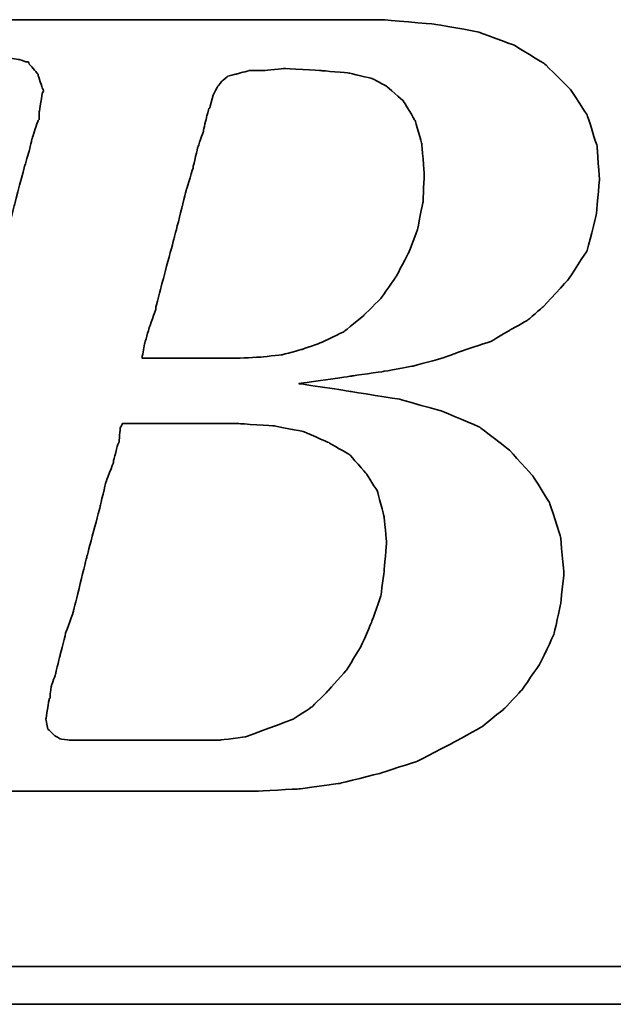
# Model space of a CAD drawing. Header units: millimetres. Extents: x 25 to 410, y 132 to 267.
# Tile 29 of 49: x 297.3 to 300.81, y 171.47 to 177.3. Entities that reach past the tile are written whole.
import ezdxf

# ---------------------------------------------------------------- set-up
doc = ezdxf.new("R2010")
doc.units = ezdxf.units.MM
doc.layers.add('DIM', color=4, linetype='CONTINUOUS')
doc.layers.add('layer 1', color=7, linetype='CONTINUOUS')

# ---------------------------------------------------------------- blocks, each defined once
blk = doc.blocks.new('TBI MOTION logo(完整正式版)')
at = {"layer": 'layer 1', "color": 22, "lineweight": 35}
for points, knots in [([(-64.65375, -6.86375), (-64.65375, -6.86375), (-64.84375, -7.29625), (-64.84375, -7.29625), (-64.84375, -7.29625), (-64.84375, -7.29625), (-64.86875, -7.34375), (-64.86875, -7.34375), (-64.86875, -7.34375), (-64.86875, -7.34375), (-64.86875, -7.36875), (-64.86875, -7.36875), (-64.86875, -7.36875), (-64.86875, -7.36875), (-65.15375, -7.65375), (-65.15375, -7.65375), (-65.15375, -7.65375), (-65.15375, -7.65375), (-65.17875, -7.65375), (-65.17875, -7.65375), (-65.17875, -7.65375), (-65.17875, -7.65375), (-65.20375, -7.67875), (-65.20375, -7.67875), (-65.20375, -7.67875), (-65.20375, -7.67875), (-65.58875, -7.87125), (-65.58875, -7.87125), (-65.58875, -7.87125), (-65.58875, -7.87125), (-65.63375, -7.87125), (-65.63375, -7.87125), (-65.63375, -7.87125), (-65.63375, -7.87125), (-65.65875, -7.89375), (-65.65875, -7.89375), (-65.65875, -7.89375), (-65.65875, -7.89375), (-66.09375, -7.94375), (-66.09375, -7.94375), (-66.09375, -7.94375), (-66.09375, -7.94375), (-66.11375, -7.94375), (-66.11375, -7.94375), (-66.11375, -7.94375), (-66.11375, -7.94375), (-66.16375, -7.94375), (-66.16375, -7.94375), (-66.16375, -7.94375), (-66.16375, -7.94375), (-66.30875, -7.94375), (-66.30875, -7.94375), (-66.30875, -7.94375), (-66.30875, -7.94375), (-66.69375, -7.94375), (-66.69375, -7.94375), (-66.69375, -7.94375), (-66.69375, -7.94375), (-67.07375, -7.94375), (-67.07375, -7.94375), (-67.07375, -7.94375), (-67.07375, -7.94375), (-67.12375, -7.94375), (-67.12375, -7.94375), (-67.12375, -7.94375), (-67.12375, -7.94375), (-67.12375, -7.96625), (-67.12375, -7.96625), (-67.12375, -7.96625), (-67.12375, -7.96625), (-67.14875, -7.99125), (-67.14875, -7.99125), (-67.14875, -7.99125), (-67.14875, -7.99125), (-67.24375, -8.34875), (-67.24375, -8.34875), (-67.24375, -8.34875), (-67.24375, -8.34875), (-67.31375, -8.68625), (-67.31375, -8.68625), (-67.31375, -8.68625), (-67.31375, -8.68625), (-67.26875, -8.68625), (-67.26875, -8.68625), (-67.26875, -8.68625), (-67.26875, -8.68625), (-67.07375, -8.68625), (-67.07375, -8.68625), (-67.07375, -8.68625), (-67.07375, -8.68625), (-66.54875, -8.68625), (-66.54875, -8.68625), (-66.54875, -8.68625), (-66.54875, -8.68625), (-65.82625, -8.68625), (-65.82625, -8.68625), (-65.82625, -8.68625), (-65.82625, -8.68625), (-65.01375, -8.68625), (-65.01375, -8.68625), (-65.01375, -8.68625), (-65.01375, -8.68625), (-64.05375, -8.68625), (-64.05375, -8.68625), (-64.05375, -8.68625), (-64.05375, -8.68625), (-62.08375, -8.68625), (-62.08375, -8.68625), (-62.08375, -8.68625), (-62.08375, -8.68625), (-60.06875, -8.68625), (-60.06875, -8.68625), (-60.06875, -8.68625), (-60.06875, -8.68625), (-59.10875, -8.68625), (-59.10875, -8.68625), (-59.10875, -8.68625), (-59.10875, -8.68625), (-58.29375, -8.68625), (-58.29375, -8.68625), (-58.29375, -8.68625), (-58.29375, -8.68625), (-57.57375, -8.68625), (-57.57375, -8.68625), (-57.57375, -8.68625), (-57.57375, -8.68625), (-57.04875, -8.68625), (-57.04875, -8.68625), (-57.04875, -8.68625), (-57.04875, -8.68625), (-56.85375, -8.68625), (-56.85375, -8.68625), (-56.85375, -8.68625), (-56.85375, -8.68625), (-56.70875, -8.68625), (-56.70875, -8.68625), (-56.70875, -8.68625), (-56.70875, -8.68625), (-56.61375, -8.68625), (-56.61375, -8.68625), (-56.61375, -8.68625), (-56.61375, -8.68625), (-56.56875, -8.68625), (-56.56875, -8.68625), (-56.56875, -8.68625), (-56.56875, -8.68625), (-55.65375, -8.63875), (-55.65375, -8.63875), (-55.65375, -8.63875), (-55.65375, -8.63875), (-54.76875, -8.51875), (-54.76875, -8.51875), (-54.76875, -8.51875), (-54.76875, -8.51875), (-53.90375, -8.30375), (-53.90375, -8.30375), (-53.90375, -8.30375), (-53.90375, -8.30375), (-53.08875, -8.03875), (-53.08875, -8.03875), (-53.08875, -8.03875), (-53.08875, -8.03875), (-52.34375, -7.65375), (-52.34375, -7.65375), (-52.34375, -7.65375), (-52.34375, -7.65375), (-51.69875, -7.29625), (-51.69875, -7.29625), (-51.69875, -7.29625), (-51.69875, -7.29625), (-51.21875, -6.91125), (-51.21875, -6.91125), (-51.21875, -6.91125), (-51.21875, -6.91125), (-50.83375, -6.50375), (-50.83375, -6.50375), (-50.83375, -6.50375), (-50.83375, -6.50375), (-50.44875, -5.94875), (-50.44875, -5.94875), (-50.44875, -5.94875), (-50.44875, -5.94875), (-50.13875, -5.30375), (-50.13875, -5.30375), (-50.13875, -5.30375), (-50.13875, -5.30375), (-49.99375, -4.65375), (-49.99375, -4.65375), (-49.99375, -4.65375), (-49.99375, -4.65375), (-49.92375, -3.98375), (-49.92375, -3.98375), (-49.92375, -3.98375), (-49.92375, -3.98375), (-49.99375, -3.19374), (-49.99375, -3.19374), (-49.99375, -3.19374), (-49.99375, -3.19374), (-50.23374, -2.44874), (-50.23374, -2.44874), (-50.23374, -2.44874), (-50.23374, -2.44874), (-50.59375, -1.87374), (-50.59375, -1.87374), (-50.59375, -1.87374), (-50.59375, -1.87374), (-51.09875, -1.31874), (-51.09875, -1.31874), (-51.09875, -1.31874), (-51.09875, -1.31874), (-51.74375, -0.81875), (-51.74375, -0.81875), (-51.74375, -0.81875), (-51.74375, -0.81875), (-52.53875, -0.48125), (-52.53875, -0.48125), (-52.53875, -0.48125), (-52.53875, -0.48125), (-53.47375, -0.21875), (-53.47375, -0.21875), (-53.47375, -0.21875), (-53.47375, -0.21875), (-54.52875, -0.04874), (-54.52875, -0.04874), (-54.52875, -0.04874), (-54.52875, -0.04874), (-55.65375, 0.12125), (-55.65375, 0.12125), (-55.65375, 0.12125), (-55.65375, 0.12125), (-54.50375, 0.28624), (-54.50375, 0.28624), (-54.50375, 0.28624), (-54.50375, 0.28624), (-53.83375, 0.38124), (-53.83375, 0.38124), (-53.83375, 0.38124), (-53.83375, 0.38124), (-53.18375, 0.50125), (-53.18375, 0.50125), (-53.18375, 0.50125), (-53.18375, 0.50125), (-52.55875, 0.66874), (-52.55875, 0.66874), (-52.55875, 0.66874), (-52.55875, 0.66874), (-52.03375, 0.86124), (-52.03375, 0.86124), (-52.03375, 0.86124), (-52.03375, 0.86124), (-51.50374, 1.03124), (-51.50374, 1.03124), (-51.50374, 1.03124), (-51.50374, 1.03124), (-51.09875, 1.27125), (-51.09875, 1.27125), (-51.09875, 1.27125), (-51.09875, 1.27125), (-50.71375, 1.48624), (-50.71375, 1.48624), (-50.71375, 1.48624), (-50.71375, 1.48624), (-50.37625, 1.77625), (-50.37625, 1.77625), (-50.37625, 1.77625), (-50.37625, 1.77625), (-49.82375, 2.37625), (-49.82375, 2.37625), (-49.82375, 2.37625), (-49.82375, 2.37625), (-49.41875, 2.99625), (-49.41875, 2.99625), (-49.41875, 2.99625), (-49.41875, 2.99625), (-49.22375, 3.76625), (-49.22375, 3.76625), (-49.22375, 3.76625), (-49.22375, 3.76625), (-49.15375, 4.50874), (-49.15375, 4.50874), (-49.15375, 4.50874), (-49.15375, 4.50874), (-49.20375, 5.25125), (-49.20375, 5.25125), (-49.20375, 5.25125), (-49.20375, 5.25125), (-49.41875, 5.92625), (-49.41875, 5.92625), (-49.41875, 5.92625), (-49.41875, 5.92625), (-49.77875, 6.47625), (-49.77875, 6.47625), (-49.77875, 6.47625), (-49.77875, 6.47625), (-50.33125, 7.02624), (-50.33125, 7.02624), (-50.33125, 7.02624), (-50.33125, 7.02624), (-51.00125, 7.43625), (-51.00125, 7.43625), (-51.00125, 7.43625), (-51.00125, 7.43625), (-51.79375, 7.72625), (-51.79375, 7.72625), (-51.79375, 7.72625), (-51.79375, 7.72625), (-52.72875, 7.89124), (-52.72875, 7.89124), (-52.72875, 7.89124), (-52.72875, 7.89124), (-53.83375, 7.98625), (-53.83375, 7.98625), (-53.83375, 7.98625), (-53.83375, 7.98625), (-53.92875, 7.98625), (-53.92875, 7.98625), (-53.92875, 7.98625), (-53.92875, 7.98625), (-54.26375, 7.98625), (-54.26375, 7.98625), (-54.26375, 7.98625), (-54.26375, 7.98625), (-54.74375, 7.98625), (-54.74375, 7.98625), (-54.74375, 7.98625), (-54.74375, 7.98625), (-55.36875, 7.98625), (-55.36875, 7.98625), (-55.36875, 7.98625), (-55.36875, 7.98625), (-56.13375, 7.98625), (-56.13375, 7.98625), (-56.13375, 7.98625), (-56.13375, 7.98625), (-56.94875, 7.98625), (-56.94875, 7.98625), (-56.94875, 7.98625), (-56.94875, 7.98625), (-58.77625, 7.98625), (-58.77625, 7.98625), (-58.77625, 7.98625), (-58.77625, 7.98625), (-60.59875, 7.98625), (-60.59875, 7.98625), (-60.59875, 7.98625), (-60.59875, 7.98625), (-61.41375, 7.98625), (-61.41375, 7.98625), (-61.41375, 7.98625), (-61.41375, 7.98625), (-62.17875, 7.98625), (-62.17875, 7.98625), (-62.17875, 7.98625), (-62.17875, 7.98625), (-62.80375, 7.98625), (-62.80375, 7.98625), (-62.80375, 7.98625), (-62.80375, 7.98625), (-63.30625, 7.98625), (-63.30625, 7.98625), (-63.30625, 7.98625), (-63.30625, 7.98625), (-63.57375, 7.98625), (-63.57375, 7.98625), (-63.57375, 7.98625), (-63.57375, 7.98625), (-63.57375, 7.96375), (-63.57375, 7.96375), (-63.57375, 7.96375), (-63.57375, 7.96375), (-63.59875, 7.94125), (-63.59875, 7.94125), (-63.59875, 7.94125), (-63.59875, 7.94125), (-63.69375, 7.55625), (-63.69375, 7.55625), (-63.69375, 7.55625), (-63.69375, 7.55625), (-63.76375, 7.24624), (-63.76375, 7.24624), (-63.76375, 7.24624), (-63.76375, 7.24624), (-63.23875, 7.24624), (-63.23875, 7.24624), (-63.23875, 7.24624), (-63.23875, 7.24624), (-62.75875, 7.24624), (-62.75875, 7.24624), (-62.75875, 7.24624), (-62.75875, 7.24624), (-62.61125, 7.24624), (-62.61125, 7.24624), (-62.61125, 7.24624), (-62.61125, 7.24624), (-62.56625, 7.24624), (-62.56625, 7.24624), (-62.56625, 7.24624), (-62.56625, 7.24624), (-62.22875, 7.24624), (-62.22875, 7.24624), (-62.22875, 7.24624), (-62.22875, 7.24624), (-62.20375, 7.24624), (-62.20375, 7.24624), (-62.20375, 7.24624), (-62.20375, 7.24624), (-62.17875, 7.21875), (-62.17875, 7.21875), (-62.17875, 7.21875), (-62.17875, 7.21875), (-61.96375, 7.17125), (-61.96375, 7.17125), (-61.96375, 7.17125), (-61.96375, 7.17125), (-61.72375, 7.12624), (-61.72375, 7.12624), (-61.72375, 7.12624), (-61.72375, 7.12624), (-61.70375, 7.12624), (-61.70375, 7.12624), (-61.70375, 7.12624), (-61.70375, 7.12624), (-61.55875, 7.07624), (-61.55875, 7.07624), (-61.55875, 7.07624), (-61.55875, 7.07624), (-61.50875, 7.07624), (-61.50875, 7.07624), (-61.50875, 7.07624), (-61.50875, 7.07624), (-61.48375, 7.02624), (-61.48375, 7.02624), (-61.48375, 7.02624), (-61.48375, 7.02624), (-61.31875, 6.83375), (-61.31875, 6.83375), (-61.31875, 6.83375), (-61.31875, 6.83375), (-61.29375, 6.81125), (-61.29375, 6.81125), (-61.29375, 6.81125), (-61.29375, 6.81125), (-61.29375, 6.78625), (-61.29375, 6.78625), (-61.29375, 6.78625), (-61.29375, 6.78625), (-61.19875, 6.50124), (-61.19875, 6.50124), (-61.19875, 6.50124), (-61.19875, 6.50124), (-61.17375, 6.45124), (-61.17375, 6.45124), (-61.17375, 6.45124), (-61.17375, 6.45124), (-61.19875, 6.40625), (-61.19875, 6.40625), (-61.19875, 6.40625), (-61.19875, 6.40625), (-61.26875, 5.99624), (-61.26875, 5.99624), (-61.26875, 5.99624), (-61.26875, 5.99624), (-61.26875, 5.85125), (-61.26875, 5.85125), (-61.26875, 5.85125), (-61.26875, 5.85125), (-61.26875, 5.82625), (-61.26875, 5.82625), (-61.26875, 5.82625), (-61.26875, 5.82625), (-61.29375, 5.80625), (-61.29375, 5.80625), (-61.29375, 5.80625), (-61.29375, 5.80625), (-61.34125, 5.66125), (-61.34125, 5.66125), (-61.34125, 5.66125), (-61.34125, 5.66125), (-61.41375, 5.44625), (-61.41375, 5.44625), (-61.41375, 5.44625), (-61.41375, 5.44625), (-61.48375, 5.15625), (-61.48375, 5.15625), (-61.48375, 5.15625), (-61.48375, 5.15625), (-61.58375, 4.82124), (-61.58375, 4.82124), (-61.58375, 4.82124), (-61.58375, 4.82124), (-61.79875, 4.00375), (-61.79875, 4.00375), (-61.79875, 4.00375), (-61.79875, 4.00375), (-62.05875, 2.99625), (-62.05875, 2.99625), (-62.05875, 2.99625), (-62.05875, 2.99625), (-62.34875, 1.91625), (-62.34875, 1.91625), (-62.34875, 1.91625), (-62.34875, 1.91625), (-62.97375, -0.41124), (-62.97375, -0.41124), (-62.97375, -0.41124), (-62.97375, -0.41124), (-63.59875, -2.75875), (-63.59875, -2.75875), (-63.59875, -2.75875), (-63.59875, -2.75875), (-63.88375, -3.86374), (-63.88375, -3.86374), (-63.88375, -3.86374), (-63.88375, -3.86374), (-64.14875, -4.82374), (-64.14875, -4.82374), (-64.14875, -4.82374), (-64.14875, -4.82374), (-64.36375, -5.64125), (-64.36375, -5.64125), (-64.36375, -5.64125), (-64.36375, -5.64125), (-64.43625, -5.97625), (-64.43625, -5.97625), (-64.43625, -5.97625), (-64.43625, -5.97625), (-64.50875, -6.28625), (-64.50875, -6.28625), (-64.50875, -6.28625), (-64.50875, -6.28625), (-64.50875, -6.30875), (-64.50875, -6.30875), (-64.50875, -6.30875), (-64.50875, -6.30875), (-64.57875, -6.50375), (-64.57875, -6.50375), (-64.57875, -6.50375), (-64.57875, -6.50375), (-64.62875, -6.69625), (-64.62875, -6.69625), (-64.62875, -6.69625), (-64.62875, -6.69625), (-64.62875, -6.76875), (-64.62875, -6.76875), (-64.62875, -6.76875), (-64.62875, -6.76875), (-64.62875, -6.81375), (-64.62875, -6.81375), (-64.62875, -6.81375), (-64.62875, -6.81375), (-64.62875, -6.83875), (-64.62875, -6.83875), (-64.62875, -6.83875), (-64.62875, -6.83875), (-64.65375, -6.86375), (-64.65375, -6.86375)], [0, 0, 0, 0, 0.00719424, 0.00719424, 0.00719424, 0.00719425, 0.01438849, 0.01438849, 0.01438849, 0.0143885, 0.02158273, 0.02158273, 0.02158273, 0.02158274, 0.02877698, 0.02877698, 0.02877698, 0.02877699, 0.03597122, 0.03597122, 0.03597122, 0.03597123, 0.04316547, 0.04316547, 0.04316547, 0.04316548, 0.05035971, 0.05035971, 0.05035971, 0.05035972, 0.05755396, 0.05755396, 0.05755396, 0.05755397, 0.0647482, 0.0647482, 0.0647482, 0.06474821, 0.07194245, 0.07194245, 0.07194245, 0.07194246, 0.07913669, 0.07913669, 0.07913669, 0.0791367, 0.08633094, 0.08633094, 0.08633094, 0.08633095, 0.09352518, 0.09352518, 0.09352518, 0.09352519, 0.10071942, 0.10071942, 0.10071942, 0.10071943, 0.10791367, 0.10791367, 0.10791367, 0.10791368, 0.11510791, 0.11510791, 0.11510791, 0.11510792, 0.12230216, 0.12230216, 0.12230216, 0.12230217, 0.1294964, 0.1294964, 0.1294964, 0.12949641, 0.13669065, 0.13669065, 0.13669065, 0.13669066, 0.14388489, 0.14388489, 0.14388489, 0.1438849, 0.15107914, 0.15107914, 0.15107914, 0.15107915, 0.15827338, 0.15827338, 0.15827338, 0.15827339, 0.16546763, 0.16546763, 0.16546763, 0.16546764, 0.17266187, 0.17266187, 0.17266187, 0.17266188, 0.17985612, 0.17985612, 0.17985612, 0.17985613, 0.18705036, 0.18705036, 0.18705036, 0.18705037, 0.1942446, 0.1942446, 0.1942446, 0.19424461, 0.20143885, 0.20143885, 0.20143885, 0.20143886, 0.20863309, 0.20863309, 0.20863309, 0.2086331, 0.21582734, 0.21582734, 0.21582734, 0.21582735, 0.22302158, 0.22302158, 0.22302158, 0.22302159, 0.23021583, 0.23021583, 0.23021583, 0.23021584, 0.23741007, 0.23741007, 0.23741007, 0.23741008, 0.24460432, 0.24460432, 0.24460432, 0.24460433, 0.25179856, 0.25179856, 0.25179856, 0.25179857, 0.25899281, 0.25899281, 0.25899281, 0.25899282, 0.26618705, 0.26618705, 0.26618705, 0.26618706, 0.27338129, 0.27338129, 0.27338129, 0.2733813, 0.28057554, 0.28057554, 0.28057554, 0.28057555, 0.28776978, 0.28776978, 0.28776978, 0.28776979, 0.29496403, 0.29496403, 0.29496403, 0.29496404, 0.30215827, 0.30215827, 0.30215827, 0.30215828, 0.30935252, 0.30935252, 0.30935252, 0.30935253, 0.31654676, 0.31654676, 0.31654676, 0.31654677, 0.32374101, 0.32374101, 0.32374101, 0.32374102, 0.33093525, 0.33093525, 0.33093525, 0.33093526, 0.3381295, 0.3381295, 0.3381295, 0.33812951, 0.34532374, 0.34532374, 0.34532374, 0.34532375, 0.35251799, 0.35251799, 0.35251799, 0.352518, 0.35971223, 0.35971223, 0.35971223, 0.35971224, 0.36690647, 0.36690647, 0.36690647, 0.36690648, 0.37410072, 0.37410072, 0.37410072, 0.37410073, 0.38129496, 0.38129496, 0.38129496, 0.38129497, 0.38848921, 0.38848921, 0.38848921, 0.38848922, 0.39568345, 0.39568345, 0.39568345, 0.39568346, 0.4028777, 0.4028777, 0.4028777, 0.40287771, 0.41007194, 0.41007194, 0.41007194, 0.41007195, 0.41726619, 0.41726619, 0.41726619, 0.4172662, 0.42446043, 0.42446043, 0.42446043, 0.42446044, 0.43165468, 0.43165468, 0.43165468, 0.43165469, 0.43884892, 0.43884892, 0.43884892, 0.43884893, 0.44604317, 0.44604317, 0.44604317, 0.44604318, 0.45323741, 0.45323741, 0.45323741, 0.45323742, 0.46043165, 0.46043165, 0.46043165, 0.46043166, 0.4676259, 0.4676259, 0.4676259, 0.46762591, 0.47482014, 0.47482014, 0.47482014, 0.47482015, 0.48201439, 0.48201439, 0.48201439, 0.4820144, 0.48920863, 0.48920863, 0.48920863, 0.48920864, 0.49640288, 0.49640288, 0.49640288, 0.49640289, 0.50359712, 0.50359712, 0.50359712, 0.50359713, 0.51079137, 0.51079137, 0.51079137, 0.51079138, 0.51798561, 0.51798561, 0.51798561, 0.51798562, 0.52517986, 0.52517986, 0.52517986, 0.52517987, 0.5323741, 0.5323741, 0.5323741, 0.53237411, 0.53956835, 0.53956835, 0.53956835, 0.53956836, 0.54676259, 0.54676259, 0.54676259, 0.5467626, 0.55395683, 0.55395683, 0.55395683, 0.55395684, 0.56115108, 0.56115108, 0.56115108, 0.56115109, 0.56834532, 0.56834532, 0.56834532, 0.56834533, 0.57553957, 0.57553957, 0.57553957, 0.57553958, 0.58273381, 0.58273381, 0.58273381, 0.58273382, 0.58992806, 0.58992806, 0.58992806, 0.58992807, 0.5971223, 0.5971223, 0.5971223, 0.59712231, 0.60431655, 0.60431655, 0.60431655, 0.60431656, 0.61151079, 0.61151079, 0.61151079, 0.6115108, 0.61870504, 0.61870504, 0.61870504, 0.61870505, 0.62589928, 0.62589928, 0.62589928, 0.62589929, 0.63309353, 0.63309353, 0.63309353, 0.63309354, 0.64028777, 0.64028777, 0.64028777, 0.64028778, 0.64748201, 0.64748201, 0.64748201, 0.64748202, 0.65467626, 0.65467626, 0.65467626, 0.65467627, 0.6618705, 0.6618705, 0.6618705, 0.66187051, 0.66906475, 0.66906475, 0.66906475, 0.66906476, 0.67625899, 0.67625899, 0.67625899, 0.676259, 0.68345324, 0.68345324, 0.68345324, 0.68345325, 0.69064748, 0.69064748, 0.69064748, 0.69064749, 0.69784173, 0.69784173, 0.69784173, 0.69784174, 0.70503597, 0.70503597, 0.70503597, 0.70503598, 0.71223022, 0.71223022, 0.71223022, 0.71223023, 0.71942446, 0.71942446, 0.71942446, 0.71942447, 0.72661871, 0.72661871, 0.72661871, 0.72661872, 0.73381295, 0.73381295, 0.73381295, 0.73381296, 0.74100719, 0.74100719, 0.74100719, 0.7410072, 0.74820144, 0.74820144, 0.74820144, 0.74820145, 0.75539568, 0.75539568, 0.75539568, 0.75539569, 0.76258993, 0.76258993, 0.76258993, 0.76258994, 0.76978417, 0.76978417, 0.76978417, 0.76978418, 0.77697842, 0.77697842, 0.77697842, 0.77697843, 0.78417266, 0.78417266, 0.78417266, 0.78417267, 0.79136691, 0.79136691, 0.79136691, 0.79136692, 0.79856115, 0.79856115, 0.79856115, 0.79856116, 0.8057554, 0.8057554, 0.8057554, 0.80575541, 0.81294964, 0.81294964, 0.81294964, 0.81294965, 0.82014388, 0.82014388, 0.82014388, 0.82014389, 0.82733813, 0.82733813, 0.82733813, 0.82733814, 0.83453237, 0.83453237, 0.83453237, 0.83453238, 0.84172662, 0.84172662, 0.84172662, 0.84172663, 0.84892086, 0.84892086, 0.84892086, 0.84892087, 0.85611511, 0.85611511, 0.85611511, 0.85611512, 0.86330935, 0.86330935, 0.86330935, 0.86330936, 0.8705036, 0.8705036, 0.8705036, 0.87050361, 0.87769784, 0.87769784, 0.87769784, 0.87769785, 0.88489209, 0.88489209, 0.88489209, 0.8848921, 0.89208633, 0.89208633, 0.89208633, 0.89208634, 0.89928058, 0.89928058, 0.89928058, 0.89928059, 0.90647482, 0.90647482, 0.90647482, 0.90647483, 0.91366906, 0.91366906, 0.91366906, 0.91366907, 0.92086331, 0.92086331, 0.92086331, 0.92086332, 0.92805755, 0.92805755, 0.92805755, 0.92805756, 0.9352518, 0.9352518, 0.9352518, 0.93525181, 0.94244604, 0.94244604, 0.94244604, 0.94244605, 0.94964029, 0.94964029, 0.94964029, 0.9496403, 0.95683453, 0.95683453, 0.95683453, 0.95683454, 0.96402878, 0.96402878, 0.96402878, 0.96402879, 0.97122302, 0.97122302, 0.97122302, 0.97122303, 0.97841727, 0.97841727, 0.97841727, 0.97841728, 0.98561151, 0.98561151, 0.98561151, 0.98561152, 0.99280576, 0.99280576, 0.99280576, 0.99280577, 1, 1, 1, 1]), ([(-57.50375, 6.35625), (-57.50375, 6.35625), (-57.57375, 6.11625), (-57.57375, 6.11625), (-57.57375, 6.11625), (-57.57375, 6.11625), (-57.57375, 6.09125), (-57.57375, 6.09125), (-57.57375, 6.09125), (-57.57375, 6.09125), (-57.59875, 6.06625), (-57.59875, 6.06625), (-57.59875, 6.06625), (-57.59875, 6.06625), (-57.64875, 5.87625), (-57.64875, 5.87625), (-57.64875, 5.87625), (-57.64875, 5.87625), (-57.71875, 5.58875), (-57.71875, 5.58875), (-57.71875, 5.58875), (-57.71875, 5.58875), (-57.71875, 5.56625), (-57.71875, 5.56625), (-57.71875, 5.56625), (-57.71875, 5.56625), (-57.83875, 5.23125), (-57.83875, 5.23125), (-57.83875, 5.23125), (-57.83875, 5.23125), (-57.93625, 4.82124), (-57.93625, 4.82124), (-57.93625, 4.82124), (-57.93625, 4.82124), (-57.93625, 4.79624), (-57.93625, 4.79624), (-57.93625, 4.79624), (-57.93625, 4.79624), (-58.07875, 4.34125), (-58.07875, 4.34125), (-58.07875, 4.34125), (-58.07875, 4.34125), (-58.34375, 3.28625), (-58.34375, 3.28625), (-58.34375, 3.28625), (-58.34375, 3.28625), (-58.62875, 2.23124), (-58.62875, 2.23124), (-58.62875, 2.23124), (-58.62875, 2.23124), (-58.74875, 1.75125), (-58.74875, 1.75125), (-58.74875, 1.75125), (-58.74875, 1.75125), (-58.74875, 1.72625), (-58.74875, 1.72625), (-58.74875, 1.72625), (-58.74875, 1.72625), (-58.89375, 1.31625), (-58.89375, 1.31625), (-58.89375, 1.31625), (-58.89375, 1.31625), (-58.98875, 0.98124), (-58.98875, 0.98124), (-58.98875, 0.98124), (-58.98875, 0.98124), (-59.03875, 0.71625), (-59.03875, 0.71625), (-59.03875, 0.71625), (-59.03875, 0.71625), (-59.03875, 0.66874), (-59.03875, 0.66874), (-59.03875, 0.66874), (-59.03875, 0.66874), (-58.91875, 0.66874), (-58.91875, 0.66874), (-58.91875, 0.66874), (-58.91875, 0.66874), (-58.53375, 0.66874), (-58.53375, 0.66874), (-58.53375, 0.66874), (-58.53375, 0.66874), (-58.10375, 0.66874), (-58.10375, 0.66874), (-58.10375, 0.66874), (-58.10375, 0.66874), (-57.66875, 0.66874), (-57.66875, 0.66874), (-57.66875, 0.66874), (-57.66875, 0.66874), (-57.33375, 0.66874), (-57.33375, 0.66874), (-57.33375, 0.66874), (-57.33375, 0.66874), (-57.09375, 0.66874), (-57.09375, 0.66874), (-57.09375, 0.66874), (-57.09375, 0.66874), (-56.99875, 0.66874), (-56.99875, 0.66874), (-56.99875, 0.66874), (-56.99875, 0.66874), (-56.49375, 0.69374), (-56.49375, 0.69374), (-56.49375, 0.69374), (-56.49375, 0.69374), (-56.01375, 0.74374), (-56.01375, 0.74374), (-56.01375, 0.74374), (-56.01375, 0.74374), (-55.58375, 0.86124), (-55.58375, 0.86124), (-55.58375, 0.86124), (-55.58375, 0.86124), (-55.17375, 1.00624), (-55.17375, 1.00624), (-55.17375, 1.00624), (-55.17375, 1.00624), (-54.67375, 1.24625), (-54.67375, 1.24625), (-54.67375, 1.24625), (-54.67375, 1.24625), (-54.26375, 1.58124), (-54.26375, 1.58124), (-54.26375, 1.58124), (-54.26375, 1.58124), (-53.87875, 1.96374), (-53.87875, 1.96374), (-53.87875, 1.96374), (-53.87875, 1.96374), (-53.54375, 2.44625), (-53.54375, 2.44625), (-53.54375, 2.44625), (-53.54375, 2.44625), (-53.27875, 2.95125), (-53.27875, 2.95125), (-53.27875, 2.95125), (-53.27875, 2.95125), (-53.08875, 3.45124), (-53.08875, 3.45124), (-53.08875, 3.45124), (-53.08875, 3.45124), (-52.96875, 4.05124), (-52.96875, 4.05124), (-52.96875, 4.05124), (-52.96875, 4.05124), (-52.94375, 4.65125), (-52.94375, 4.65125), (-52.94375, 4.65125), (-52.94375, 4.65125), (-52.99375, 5.30125), (-52.99375, 5.30125), (-52.99375, 5.30125), (-52.99375, 5.30125), (-53.13875, 5.80625), (-53.13875, 5.80625), (-53.13875, 5.80625), (-53.13875, 5.80625), (-53.39875, 6.23625), (-53.39875, 6.23625), (-53.39875, 6.23625), (-53.39875, 6.23625), (-53.75875, 6.54875), (-53.75875, 6.54875), (-53.75875, 6.54875), (-53.75875, 6.54875), (-54.07375, 6.71625), (-54.07375, 6.71625), (-54.07375, 6.71625), (-54.07375, 6.71625), (-54.57375, 6.83375), (-54.57375, 6.83375), (-54.57375, 6.83375), (-54.57375, 6.83375), (-55.17375, 6.88625), (-55.17375, 6.88625), (-55.17375, 6.88625), (-55.17375, 6.88625), (-55.96875, 6.93125), (-55.96875, 6.93125), (-55.96875, 6.93125), (-55.96875, 6.93125), (-56.39875, 6.88625), (-56.39875, 6.88625), (-56.39875, 6.88625), (-56.39875, 6.88625), (-56.42125, 6.88625), (-56.42125, 6.88625), (-56.42125, 6.88625), (-56.42125, 6.88625), (-56.73375, 6.88625), (-56.73375, 6.88625), (-56.73375, 6.88625), (-56.73375, 6.88625), (-56.99875, 6.81125), (-56.99875, 6.81125), (-56.99875, 6.81125), (-56.99875, 6.81125), (-57.02375, 6.81125), (-57.02375, 6.81125), (-57.02375, 6.81125), (-57.02375, 6.81125), (-57.18875, 6.76625), (-57.18875, 6.76625), (-57.18875, 6.76625), (-57.18875, 6.76625), (-57.30875, 6.66625), (-57.30875, 6.66625), (-57.30875, 6.66625), (-57.30875, 6.66625), (-57.40875, 6.54875), (-57.40875, 6.54875), (-57.40875, 6.54875), (-57.40875, 6.54875), (-57.50375, 6.35625), (-57.50375, 6.35625)], [0, 0, 0, 0, 0.01851852, 0.01851852, 0.01851852, 0.01851853, 0.03703704, 0.03703704, 0.03703704, 0.03703705, 0.05555556, 0.05555556, 0.05555556, 0.05555557, 0.07407407, 0.07407407, 0.07407407, 0.07407408, 0.09259259, 0.09259259, 0.09259259, 0.0925926, 0.11111111, 0.11111111, 0.11111111, 0.11111112, 0.12962963, 0.12962963, 0.12962963, 0.12962964, 0.14814815, 0.14814815, 0.14814815, 0.14814816, 0.16666667, 0.16666667, 0.16666667, 0.16666668, 0.18518519, 0.18518519, 0.18518519, 0.1851852, 0.2037037, 0.2037037, 0.2037037, 0.20370371, 0.22222222, 0.22222222, 0.22222222, 0.22222223, 0.24074074, 0.24074074, 0.24074074, 0.24074075, 0.25925926, 0.25925926, 0.25925926, 0.25925927, 0.27777778, 0.27777778, 0.27777778, 0.27777779, 0.2962963, 0.2962963, 0.2962963, 0.29629631, 0.31481481, 0.31481481, 0.31481481, 0.31481482, 0.33333333, 0.33333333, 0.33333333, 0.33333334, 0.35185185, 0.35185185, 0.35185185, 0.35185186, 0.37037037, 0.37037037, 0.37037037, 0.37037038, 0.38888889, 0.38888889, 0.38888889, 0.3888889, 0.40740741, 0.40740741, 0.40740741, 0.40740742, 0.42592593, 0.42592593, 0.42592593, 0.42592594, 0.44444444, 0.44444444, 0.44444444, 0.44444445, 0.46296296, 0.46296296, 0.46296296, 0.46296297, 0.48148148, 0.48148148, 0.48148148, 0.48148149, 0.5, 0.5, 0.5, 0.50000001, 0.51851852, 0.51851852, 0.51851852, 0.51851853, 0.53703704, 0.53703704, 0.53703704, 0.53703705, 0.55555556, 0.55555556, 0.55555556, 0.55555557, 0.57407407, 0.57407407, 0.57407407, 0.57407408, 0.59259259, 0.59259259, 0.59259259, 0.5925926, 0.61111111, 0.61111111, 0.61111111, 0.61111112, 0.62962963, 0.62962963, 0.62962963, 0.62962964, 0.64814815, 0.64814815, 0.64814815, 0.64814816, 0.66666667, 0.66666667, 0.66666667, 0.66666668, 0.68518519, 0.68518519, 0.68518519, 0.6851852, 0.7037037, 0.7037037, 0.7037037, 0.70370371, 0.72222222, 0.72222222, 0.72222222, 0.72222223, 0.74074074, 0.74074074, 0.74074074, 0.74074075, 0.75925926, 0.75925926, 0.75925926, 0.75925927, 0.77777778, 0.77777778, 0.77777778, 0.77777779, 0.7962963, 0.7962963, 0.7962963, 0.79629631, 0.81481481, 0.81481481, 0.81481481, 0.81481482, 0.83333333, 0.83333333, 0.83333333, 0.83333334, 0.85185185, 0.85185185, 0.85185185, 0.85185186, 0.87037037, 0.87037037, 0.87037037, 0.87037038, 0.88888889, 0.88888889, 0.88888889, 0.8888889, 0.90740741, 0.90740741, 0.90740741, 0.90740742, 0.92592593, 0.92592593, 0.92592593, 0.92592594, 0.94444444, 0.94444444, 0.94444444, 0.94444445, 0.96296296, 0.96296296, 0.96296296, 0.96296297, 0.98148148, 0.98148148, 0.98148148, 0.98148149, 1, 1, 1, 1]), ([(-61.03125, -6.57375), (-61.03125, -6.57375), (-61.03125, -6.67125), (-61.03125, -6.67125), (-61.03125, -6.67125), (-61.03125, -6.67125), (-61.05375, -6.69625), (-61.05375, -6.69625), (-61.05375, -6.69625), (-61.05375, -6.69625), (-61.12375, -7.12875), (-61.12375, -7.12875), (-61.12375, -7.12875), (-61.12375, -7.12875), (-61.07875, -7.34375), (-61.07875, -7.34375), (-61.07875, -7.34375), (-61.07875, -7.34375), (-60.93375, -7.48875), (-60.93375, -7.48875), (-60.93375, -7.48875), (-60.93375, -7.48875), (-60.81375, -7.55625), (-60.81375, -7.55625), (-60.81375, -7.55625), (-60.81375, -7.55625), (-60.62375, -7.58375), (-60.62375, -7.58375), (-60.62375, -7.58375), (-60.62375, -7.58375), (-60.30875, -7.58375), (-60.30875, -7.58375), (-60.30875, -7.58375), (-60.30875, -7.58375), (-59.97375, -7.58375), (-59.97375, -7.58375), (-59.97375, -7.58375), (-59.97375, -7.58375), (-59.87875, -7.58375), (-59.87875, -7.58375), (-59.87875, -7.58375), (-59.87875, -7.58375), (-59.63625, -7.58375), (-59.63625, -7.58375), (-59.63625, -7.58375), (-59.63625, -7.58375), (-58.96875, -7.58375), (-58.96875, -7.58375), (-58.96875, -7.58375), (-58.96875, -7.58375), (-58.29375, -7.58375), (-58.29375, -7.58375), (-58.29375, -7.58375), (-58.29375, -7.58375), (-58.05375, -7.58375), (-58.05375, -7.58375), (-58.05375, -7.58375), (-58.05375, -7.58375), (-57.98375, -7.58375), (-57.98375, -7.58375), (-57.98375, -7.58375), (-57.98375, -7.58375), (-57.35875, -7.58375), (-57.35875, -7.58375), (-57.35875, -7.58375), (-57.35875, -7.58375), (-56.78375, -7.50875), (-56.78375, -7.50875), (-56.78375, -7.50875), (-56.78375, -7.50875), (-56.27875, -7.31875), (-56.27875, -7.31875), (-56.27875, -7.31875), (-56.27875, -7.31875), (-55.77375, -7.12875), (-55.77375, -7.12875), (-55.77375, -7.12875), (-55.77375, -7.12875), (-55.36875, -6.86375), (-55.36875, -6.86375), (-55.36875, -6.86375), (-55.36875, -6.86375), (-55.00875, -6.50375), (-55.00875, -6.50375), (-55.00875, -6.50375), (-55.00875, -6.50375), (-54.62375, -6.06875), (-54.62375, -6.06875), (-54.62375, -6.06875), (-54.62375, -6.06875), (-54.31375, -5.56875), (-54.31375, -5.56875), (-54.31375, -5.56875), (-54.31375, -5.56875), (-54.07375, -5.01625), (-54.07375, -5.01625), (-54.07375, -5.01625), (-54.07375, -5.01625), (-53.87875, -4.46374), (-53.87875, -4.46374), (-53.87875, -4.46374), (-53.87875, -4.46374), (-53.80875, -3.91375), (-53.80875, -3.91375), (-53.80875, -3.91375), (-53.80875, -3.91375), (-53.75875, -3.31375), (-53.75875, -3.31375), (-53.75875, -3.31375), (-53.75875, -3.31375), (-53.80875, -2.75875), (-53.80875, -2.75875), (-53.80875, -2.75875), (-53.80875, -2.75875), (-53.95375, -2.20875), (-53.95375, -2.20875), (-53.95375, -2.20875), (-53.95375, -2.20875), (-54.19375, -1.82625), (-54.19375, -1.82625), (-54.19375, -1.82625), (-54.19375, -1.82625), (-54.55375, -1.41875), (-54.55375, -1.41875), (-54.55375, -1.41875), (-54.55375, -1.41875), (-55.00875, -1.15125), (-55.00875, -1.15125), (-55.00875, -1.15125), (-55.00875, -1.15125), (-55.56125, -0.91375), (-55.56125, -0.91375), (-55.56125, -0.91375), (-55.56125, -0.91375), (-56.18125, -0.79375), (-56.18125, -0.79375), (-56.18125, -0.79375), (-56.18125, -0.79375), (-56.94875, -0.74374), (-56.94875, -0.74374), (-56.94875, -0.74374), (-56.94875, -0.74374), (-56.99875, -0.74374), (-56.99875, -0.74374), (-56.99875, -0.74374), (-56.99875, -0.74374), (-57.09375, -0.74374), (-57.09375, -0.74374), (-57.09375, -0.74374), (-57.09375, -0.74374), (-57.38375, -0.74374), (-57.38375, -0.74374), (-57.38375, -0.74374), (-57.38375, -0.74374), (-57.76875, -0.74374), (-57.76875, -0.74374), (-57.76875, -0.74374), (-57.76875, -0.74374), (-58.24625, -0.74374), (-58.24625, -0.74374), (-58.24625, -0.74374), (-58.24625, -0.74374), (-58.72875, -0.74374), (-58.72875, -0.74374), (-58.72875, -0.74374), (-58.72875, -0.74374), (-59.20875, -0.74374), (-59.20875, -0.74374), (-59.20875, -0.74374), (-59.20875, -0.74374), (-59.46875, -0.74374), (-59.46875, -0.74374), (-59.46875, -0.74374), (-59.46875, -0.74374), (-59.51625, -0.83875), (-59.51625, -0.83875), (-59.51625, -0.83875), (-59.51625, -0.83875), (-59.54375, -1.15125), (-59.54375, -1.15125), (-59.54375, -1.15125), (-59.54375, -1.15125), (-59.56375, -1.17874), (-59.56375, -1.17874), (-59.56375, -1.17874), (-59.56375, -1.17874), (-59.66375, -1.55875), (-59.66375, -1.55875), (-59.66375, -1.55875), (-59.66375, -1.55875), (-59.66375, -1.58375), (-59.66375, -1.58375), (-59.66375, -1.58375), (-59.66375, -1.58375), (-59.82875, -2.01874), (-59.82875, -2.01874), (-59.82875, -2.01874), (-59.82875, -2.01874), (-59.94875, -2.52125), (-59.94875, -2.52125), (-59.94875, -2.52125), (-59.94875, -2.52125), (-60.23875, -3.62375), (-60.23875, -3.62375), (-60.23875, -3.62375), (-60.23875, -3.62375), (-60.52375, -4.77624), (-60.52375, -4.77624), (-60.52375, -4.77624), (-60.52375, -4.77624), (-60.52375, -4.79874), (-60.52375, -4.79874), (-60.52375, -4.79874), (-60.52375, -4.79874), (-60.69125, -5.25375), (-60.69125, -5.25375), (-60.69125, -5.25375), (-60.69125, -5.25375), (-60.81375, -5.73625), (-60.81375, -5.73625), (-60.81375, -5.73625), (-60.81375, -5.73625), (-60.90875, -6.11875), (-60.90875, -6.11875), (-60.90875, -6.11875), (-60.90875, -6.11875), (-60.90875, -6.14375), (-60.90875, -6.14375), (-60.90875, -6.14375), (-60.90875, -6.14375), (-61.00375, -6.40875), (-61.00375, -6.40875), (-61.00375, -6.40875), (-61.00375, -6.40875), (-61.03125, -6.57375), (-61.03125, -6.57375)], [0, 0, 0, 0, 0.01694915, 0.01694915, 0.01694915, 0.01694916, 0.03389831, 0.03389831, 0.03389831, 0.03389832, 0.05084746, 0.05084746, 0.05084746, 0.05084747, 0.06779661, 0.06779661, 0.06779661, 0.06779662, 0.08474576, 0.08474576, 0.08474576, 0.08474577, 0.10169492, 0.10169492, 0.10169492, 0.10169493, 0.11864407, 0.11864407, 0.11864407, 0.11864408, 0.13559322, 0.13559322, 0.13559322, 0.13559323, 0.15254237, 0.15254237, 0.15254237, 0.15254238, 0.16949153, 0.16949153, 0.16949153, 0.16949154, 0.18644068, 0.18644068, 0.18644068, 0.18644069, 0.20338983, 0.20338983, 0.20338983, 0.20338984, 0.22033898, 0.22033898, 0.22033898, 0.22033899, 0.23728814, 0.23728814, 0.23728814, 0.23728815, 0.25423729, 0.25423729, 0.25423729, 0.2542373, 0.27118644, 0.27118644, 0.27118644, 0.27118645, 0.28813559, 0.28813559, 0.28813559, 0.2881356, 0.30508475, 0.30508475, 0.30508475, 0.30508476, 0.3220339, 0.3220339, 0.3220339, 0.32203391, 0.33898305, 0.33898305, 0.33898305, 0.33898306, 0.3559322, 0.3559322, 0.3559322, 0.35593221, 0.37288136, 0.37288136, 0.37288136, 0.37288137, 0.38983051, 0.38983051, 0.38983051, 0.38983052, 0.40677966, 0.40677966, 0.40677966, 0.40677967, 0.42372881, 0.42372881, 0.42372881, 0.42372882, 0.44067797, 0.44067797, 0.44067797, 0.44067798, 0.45762712, 0.45762712, 0.45762712, 0.45762713, 0.47457627, 0.47457627, 0.47457627, 0.47457628, 0.49152542, 0.49152542, 0.49152542, 0.49152543, 0.50847458, 0.50847458, 0.50847458, 0.50847459, 0.52542373, 0.52542373, 0.52542373, 0.52542374, 0.54237288, 0.54237288, 0.54237288, 0.54237289, 0.55932203, 0.55932203, 0.55932203, 0.55932204, 0.57627119, 0.57627119, 0.57627119, 0.5762712, 0.59322034, 0.59322034, 0.59322034, 0.59322035, 0.61016949, 0.61016949, 0.61016949, 0.6101695, 0.62711864, 0.62711864, 0.62711864, 0.62711865, 0.6440678, 0.6440678, 0.6440678, 0.64406781, 0.66101695, 0.66101695, 0.66101695, 0.66101696, 0.6779661, 0.6779661, 0.6779661, 0.67796611, 0.69491525, 0.69491525, 0.69491525, 0.69491526, 0.71186441, 0.71186441, 0.71186441, 0.71186442, 0.72881356, 0.72881356, 0.72881356, 0.72881357, 0.74576271, 0.74576271, 0.74576271, 0.74576272, 0.76271186, 0.76271186, 0.76271186, 0.76271187, 0.77966102, 0.77966102, 0.77966102, 0.77966103, 0.79661017, 0.79661017, 0.79661017, 0.79661018, 0.81355932, 0.81355932, 0.81355932, 0.81355933, 0.83050847, 0.83050847, 0.83050847, 0.83050848, 0.84745763, 0.84745763, 0.84745763, 0.84745764, 0.86440678, 0.86440678, 0.86440678, 0.86440679, 0.88135593, 0.88135593, 0.88135593, 0.88135594, 0.89830508, 0.89830508, 0.89830508, 0.89830509, 0.91525424, 0.91525424, 0.91525424, 0.91525425, 0.93220339, 0.93220339, 0.93220339, 0.9322034, 0.94915254, 0.94915254, 0.94915254, 0.94915255, 0.96610169, 0.96610169, 0.96610169, 0.9661017, 0.98305085, 0.98305085, 0.98305085, 0.98305086, 1, 1, 1, 1]), ([(75.90875, -9.47875), (75.90875, -9.47875), (75.90875, -12.28625), (75.90875, -12.28625), (75.90875, -12.28625), (75.90875, -12.28625), (75.90875, -12.47875), (75.90875, -12.47875), (75.90875, -12.47875), (75.90875, -12.47875), (75.71625, -12.47875), (75.71625, -12.47875), (75.71625, -12.47875), (75.71625, -12.47875), (-88.32875, -12.47875), (-88.32875, -12.47875), (-88.32875, -12.47875), (-88.32875, -12.47875), (-88.32875, -13.29375), (-88.32875, -13.29375), (-88.32875, -13.29375), (-88.32875, -13.29375), (82.89125, -13.29375), (82.89125, -13.29375), (82.89125, -13.29375), (82.89125, -13.29375), (75.90875, -9.47875), (75.90875, -9.47875)], [0, 0, 0, 0, 0.14285714, 0.14285714, 0.14285714, 0.14285715, 0.28571429, 0.28571429, 0.28571429, 0.2857143, 0.42857143, 0.42857143, 0.42857143, 0.42857144, 0.57142857, 0.57142857, 0.57142857, 0.57142858, 0.71428571, 0.71428571, 0.71428571, 0.71428572, 0.85714286, 0.85714286, 0.85714286, 0.85714287, 1, 1, 1, 1])]:
    blk.add_open_spline(points, degree=3, knots=knots, dxfattribs=at)

msp = doc.modelspace()

# ---------------------------------------------------------------- block references
at = {"layer": 'DIM', "color": 7, "xscale": 0.2736514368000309, "yscale": 0.2736514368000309, "zscale": 0.2736514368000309}
msp.add_blockref('TBI MOTION logo(完整正式版)', (314.1771, 175.111), dxfattribs=at)

doc.saveas('drawing.dxf')
